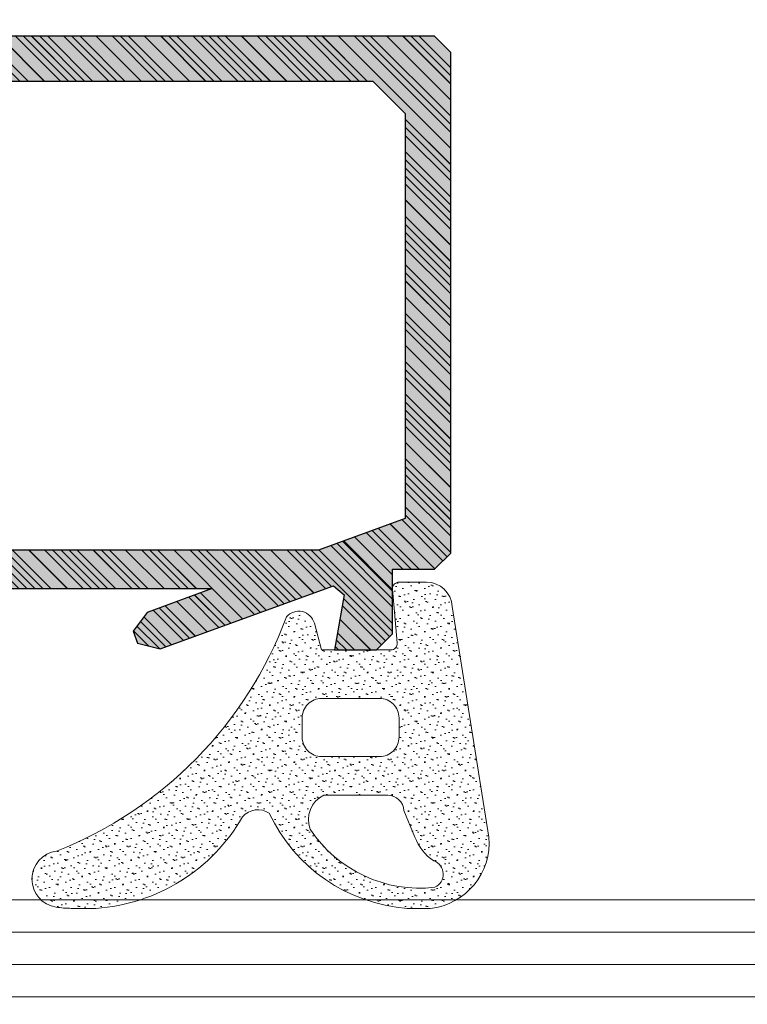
# Model space of a CAD drawing. Header units: inches. Extents: x -96941 to 10978768, y -673 to 1070890.
# Tile 92 of 256: x 57896 to 57919, y 3679 to 3710. Entities that reach past the tile are written whole.
import ezdxf
from ezdxf import colors
from ezdxf.entities.mleader import LeaderData, LeaderLine
from ezdxf.math import Vec2, Vec3

# ---------------------------------------------------------------- set-up
doc = ezdxf.new("R2010")
doc.units = ezdxf.units.IN
doc.linetypes.add('ACAD_ISO02W100', pattern=[15, 12, -3])
for name, color, linetype, lineweight in [('!_A_03_ČIARKOVANÁ', 41, 'ACAD_ISO02W100', 13), ('_MB_kreskowanie_profile_0.09', 7, 'Continuous', 9), ('_MB_kreskowanie_profile_0.09 @ 1', 7, 'Continuous', 9), ('_MB_kreskowanie_profile_0.09 @ 1.5', 7, 'Continuous', 9), ('_MB_kreskowanie_profile_0.09 @ 10', 7, 'Continuous', 9), ('_MB_kreskowanie_profile_0.09 @ 100', 7, 'Continuous', 9), ('_MB_kreskowanie_profile_0.09 @ 2', 7, 'Continuous', 9), ('_MB_kreskowanie_profile_0.09 @ 2.5', 7, 'Continuous', 9), ('_MB_kreskowanie_profile_0.09 @ 20', 7, 'Continuous', 9), ('_MB_kreskowanie_profile_0.09 @ 25', 7, 'Continuous', 9), ('_MB_kreskowanie_profile_0.09 @ 4', 7, 'Continuous', 9), ('_MB_kreskowanie_profile_0.09 @ 5', 7, 'Continuous', 9), ('_MB_kreskowanie_profile_0.09 @ 50', 7, 'Continuous', 9), ('_MB_kreskowanie_profile_0.09 @ 8', 7, 'Continuous', 9), ('_MB_kreskowanie_szklo_0.09', 157, 'Continuous', 9), ('_MB_kreskowanie_uszczelki_0.09', 252, 'Continuous', 9), ('_MB_kreskowanie_uszczelki_0.09 @ 1', 252, 'Continuous', 9), ('_MB_kreskowanie_uszczelki_0.09 @ 1.5', 252, 'Continuous', 9), ('_MB_kreskowanie_uszczelki_0.09 @ 10', 252, 'Continuous', 9), ('_MB_kreskowanie_uszczelki_0.09 @ 100', 252, 'Continuous', 9), ('_MB_kreskowanie_uszczelki_0.09 @ 2', 252, 'Continuous', 9), ('_MB_kreskowanie_uszczelki_0.09 @ 2.5', 252, 'Continuous', 9), ('_MB_kreskowanie_uszczelki_0.09 @ 20', 252, 'Continuous', 9), ('_MB_kreskowanie_uszczelki_0.09 @ 25', 252, 'Continuous', 9), ('_MB_kreskowanie_uszczelki_0.09 @ 4', 252, 'Continuous', 9), ('_MB_kreskowanie_uszczelki_0.09 @ 5', 252, 'Continuous', 9), ('_MB_kreskowanie_uszczelki_0.09 @ 50', 252, 'Continuous', 9), ('_MB_kreskowanie_uszczelki_0.09 @ 8', 252, 'Continuous', 9), ('_MB_profile_0.25', 7, 'Continuous', 25), ('_MB_solid', 7, 'Continuous', 0), ('_MB_szklo_0.15', 142, 'Continuous', 15), ('_MB_uszczelki_0.15', 140, 'Continuous', 15)]:
    doc.layers.add(name, color=color, linetype=linetype, lineweight=lineweight)
doc.layers.add('_MB_pomocnicze_niedrukowane', color=220, linetype='Continuous', lineweight=0, plot=False)
doc.styles.add('_MB_Calibri_Light_2.5', font='calibril.ttf', dxfattribs={"height": 2.5})
pattern_1 = [(315, (0, 0), (0.505139, 0.16838), [0, -0.47625])]
pattern_2 = [(315, (0, 0), (2.5257, 0.8419), [0, -2.38125])]
pattern_3 = [(315, (0, 0), (1.26285, 0.42095), [0, -1.190625])]
pattern_4 = [(315, (0, 0), (5.0514, 1.6838), [0, -4.7625])]
pattern_5 = [(315, (0, 0), (12.6285, 4.2095), [0, -11.9062])]
pattern_6 = [(315, (0, 0), (25.257, 8.42), [0, -23.812])]
pattern_7 = [(315, (0, 0), (1.01028, 0.33676), [0, -0.9525])]
pattern_8 = [(315, (0, 0), (2.02056, 0.67352), [0, -1.905])]
pattern_9 = [(315, (0, 0), (6.3142, 2.1047), [0, -5.9531])]
pattern_10 = [(315, (0, 0), (0.3788546, 0.126285), [0, -0.3571875])]
pattern_11 = [(315, (0, 0), (0.631424, 0.210475), [0, -0.595312])]

# ---------------------------------------------------------------- blocks, each defined once
blk = doc.blocks.new('*U3016')
at = {"layer": '_MB_kreskowanie_uszczelki_0.09 @ 1'}
h = blk.add_hatch(dxfattribs=at)
h.set_pattern_fill('DOTS', color=256, scale=0.15, angle=315, style=0)
h.paths.add_polyline_path([(3.648, 1.351, 0.395486), (2.85, 2.1), (2, 2.1, 0.440011), (1.801, 1.883), (1.946, 0.217, -0.440011), (1.747, 0), (-0.4, 0), (-0.622, 0.829, 0.603504), (-1.485, 1.025, -0.212642), (-8.609, -6.226, 0.868673), (-8.622, -7.963, 0.028616), (-8.151, -8), (-7.387, -8, 0.250807), (-2.846, -5.163, -0.380275), (-2.018, -5.055, 0.271533), (2.257, -8), (2.969, -8, 0.407657), (4.786, -5.792)])
h.paths.add_polyline_path([(1.4, -3.3), (-0.4, -3.3, -0.414214), (-1, -2.7), (-1, -2.1, -0.414214), (-0.4, -1.5), (1.4, -1.5, -0.414214), (2, -2.1), (2, -2.7, -0.414214)], flags=16)
h.paths.add_polyline_path([(2.152, -4.968), (2.49, -5.791, 0.161261), (3.076, -6.525, -0.66952), (3.109, -7.347, -0.282507), (-0.75, -5.551, -0.391889), (-0.329, -4.5), (1.653, -4.5, -0.395486)], flags=16)
at = {"layer": '_MB_kreskowanie_uszczelki_0.09 @ 1.5'}
h = blk.add_hatch(dxfattribs=at)
h.set_pattern_fill('DOTS', color=256, scale=0.15, angle=315, style=0)
h.set_pattern_definition(pattern_10)
h.paths.add_polyline_path([(3.648, 1.351, 0.395486), (2.85, 2.1), (2, 2.1, 0.440011), (1.801, 1.883), (1.946, 0.217, -0.440011), (1.747, 0), (-0.4, 0), (-0.622, 0.829, 0.603504), (-1.485, 1.025, -0.212642), (-8.609, -6.226, 0.868673), (-8.622, -7.963, 0.028616), (-8.151, -8), (-7.387, -8, 0.250807), (-2.846, -5.163, -0.380275), (-2.018, -5.055, 0.271533), (2.257, -8), (2.969, -8, 0.407657), (4.786, -5.792)])
h.paths.add_polyline_path([(1.4, -3.3), (-0.4, -3.3, -0.414214), (-1, -2.7), (-1, -2.1, -0.414214), (-0.4, -1.5), (1.4, -1.5, -0.414214), (2, -2.1), (2, -2.7, -0.414214)], flags=16)
h.paths.add_polyline_path([(2.152, -4.968), (2.49, -5.791, 0.161261), (3.076, -6.525, -0.66952), (3.109, -7.347, -0.282507), (-0.75, -5.551, -0.391889), (-0.329, -4.5), (1.653, -4.5, -0.395486)], flags=16)
at = {"layer": '_MB_kreskowanie_uszczelki_0.09 @ 10'}
h = blk.add_hatch(dxfattribs=at)
h.set_pattern_fill('DOTS', color=256, scale=0.15, angle=315, style=0)
h.set_pattern_definition(pattern_2)
h.paths.add_polyline_path([(3.648, 1.351, 0.395486), (2.85, 2.1), (2, 2.1, 0.440011), (1.801, 1.883), (1.946, 0.217, -0.440011), (1.747, 0), (-0.4, 0), (-0.622, 0.829, 0.603504), (-1.485, 1.025, -0.212642), (-8.609, -6.226, 0.868673), (-8.622, -7.963, 0.028616), (-8.151, -8), (-7.387, -8, 0.250807), (-2.846, -5.163, -0.380275), (-2.018, -5.055, 0.271533), (2.257, -8), (2.969, -8, 0.407657), (4.786, -5.792)])
h.paths.add_polyline_path([(1.4, -3.3), (-0.4, -3.3, -0.414214), (-1, -2.7), (-1, -2.1, -0.414214), (-0.4, -1.5), (1.4, -1.5, -0.414214), (2, -2.1), (2, -2.7, -0.414214)], flags=16)
h.paths.add_polyline_path([(2.152, -4.968), (2.49, -5.791, 0.161261), (3.076, -6.525, -0.66952), (3.109, -7.347, -0.282507), (-0.75, -5.551, -0.391889), (-0.329, -4.5), (1.653, -4.5, -0.395486)], flags=16)
at = {"layer": '_MB_kreskowanie_uszczelki_0.09 @ 100'}
h = blk.add_hatch(dxfattribs=at)
h.set_pattern_fill('DOTS', color=256, scale=0.15, angle=315, style=0)
h.set_pattern_definition(pattern_6)
h.paths.add_polyline_path([(3.648, 1.351, 0.395486), (2.85, 2.1), (2, 2.1, 0.440011), (1.801, 1.883), (1.946, 0.217, -0.440011), (1.747, 0), (-0.4, 0), (-0.622, 0.829, 0.603504), (-1.485, 1.025, -0.212642), (-8.609, -6.226, 0.868673), (-8.622, -7.963, 0.028616), (-8.151, -8), (-7.387, -8, 0.250807), (-2.846, -5.163, -0.380275), (-2.018, -5.055, 0.271533), (2.257, -8), (2.969, -8, 0.407657), (4.786, -5.792)])
h.paths.add_polyline_path([(1.4, -3.3), (-0.4, -3.3, -0.414214), (-1, -2.7), (-1, -2.1, -0.414214), (-0.4, -1.5), (1.4, -1.5, -0.414214), (2, -2.1), (2, -2.7, -0.414214)], flags=16)
h.paths.add_polyline_path([(2.152, -4.968), (2.49, -5.791, 0.161261), (3.076, -6.525, -0.66952), (3.109, -7.347, -0.282507), (-0.75, -5.551, -0.391889), (-0.329, -4.5), (1.653, -4.5, -0.395486)], flags=16)
at = {"layer": '_MB_kreskowanie_uszczelki_0.09 @ 2'}
h = blk.add_hatch(dxfattribs=at)
h.set_pattern_fill('DOTS', color=256, scale=0.15, angle=315, style=0)
h.set_pattern_definition(pattern_1)
h.paths.add_polyline_path([(3.648, 1.351, 0.395486), (2.85, 2.1), (2, 2.1, 0.440011), (1.801, 1.883), (1.946, 0.217, -0.440011), (1.747, 0), (-0.4, 0), (-0.622, 0.829, 0.603504), (-1.485, 1.025, -0.212642), (-8.609, -6.226, 0.868673), (-8.622, -7.963, 0.028616), (-8.151, -8), (-7.387, -8, 0.250807), (-2.846, -5.163, -0.380275), (-2.018, -5.055, 0.271533), (2.257, -8), (2.969, -8, 0.407657), (4.786, -5.792)])
h.paths.add_polyline_path([(1.4, -3.3), (-0.4, -3.3, -0.414214), (-1, -2.7), (-1, -2.1, -0.414214), (-0.4, -1.5), (1.4, -1.5, -0.414214), (2, -2.1), (2, -2.7, -0.414214)], flags=16)
h.paths.add_polyline_path([(2.152, -4.968), (2.49, -5.791, 0.161261), (3.076, -6.525, -0.66952), (3.109, -7.347, -0.282507), (-0.75, -5.551, -0.391889), (-0.329, -4.5), (1.653, -4.5, -0.395486)], flags=16)
at = {"layer": '_MB_kreskowanie_uszczelki_0.09 @ 2.5'}
h = blk.add_hatch(dxfattribs=at)
h.set_pattern_fill('DOTS', color=256, scale=0.15, angle=315, style=0)
h.set_pattern_definition(pattern_11)
h.paths.add_polyline_path([(3.648, 1.351, 0.395486), (2.85, 2.1), (2, 2.1, 0.440011), (1.801, 1.883), (1.946, 0.217, -0.440011), (1.747, 0), (-0.4, 0), (-0.622, 0.829, 0.603504), (-1.485, 1.025, -0.212642), (-8.609, -6.226, 0.868673), (-8.622, -7.963, 0.028616), (-8.151, -8), (-7.387, -8, 0.250807), (-2.846, -5.163, -0.380275), (-2.018, -5.055, 0.271533), (2.257, -8), (2.969, -8, 0.407657), (4.786, -5.792)])
h.paths.add_polyline_path([(1.4, -3.3), (-0.4, -3.3, -0.414214), (-1, -2.7), (-1, -2.1, -0.414214), (-0.4, -1.5), (1.4, -1.5, -0.414214), (2, -2.1), (2, -2.7, -0.414214)], flags=16)
h.paths.add_polyline_path([(2.152, -4.968), (2.49, -5.791, 0.161261), (3.076, -6.525, -0.66952), (3.109, -7.347, -0.282507), (-0.75, -5.551, -0.391889), (-0.329, -4.5), (1.653, -4.5, -0.395486)], flags=16)
at = {"layer": '_MB_kreskowanie_uszczelki_0.09 @ 20'}
h = blk.add_hatch(dxfattribs=at)
h.set_pattern_fill('DOTS', color=256, scale=0.15, angle=315, style=0)
h.set_pattern_definition(pattern_4)
h.paths.add_polyline_path([(3.648, 1.351, 0.395486), (2.85, 2.1), (2, 2.1, 0.440011), (1.801, 1.883), (1.946, 0.217, -0.440011), (1.747, 0), (-0.4, 0), (-0.622, 0.829, 0.603504), (-1.485, 1.025, -0.212642), (-8.609, -6.226, 0.868673), (-8.622, -7.963, 0.028616), (-8.151, -8), (-7.387, -8, 0.250807), (-2.846, -5.163, -0.380275), (-2.018, -5.055, 0.271533), (2.257, -8), (2.969, -8, 0.407657), (4.786, -5.792)])
h.paths.add_polyline_path([(1.4, -3.3), (-0.4, -3.3, -0.414214), (-1, -2.7), (-1, -2.1, -0.414214), (-0.4, -1.5), (1.4, -1.5, -0.414214), (2, -2.1), (2, -2.7, -0.414214)], flags=16)
h.paths.add_polyline_path([(2.152, -4.968), (2.49, -5.791, 0.161261), (3.076, -6.525, -0.66952), (3.109, -7.347, -0.282507), (-0.75, -5.551, -0.391889), (-0.329, -4.5), (1.653, -4.5, -0.395486)], flags=16)
at = {"layer": '_MB_kreskowanie_uszczelki_0.09 @ 25'}
h = blk.add_hatch(dxfattribs=at)
h.set_pattern_fill('DOTS', color=256, scale=0.15, angle=315, style=0)
h.set_pattern_definition(pattern_9)
h.paths.add_polyline_path([(3.648, 1.351, 0.395486), (2.85, 2.1), (2, 2.1, 0.440011), (1.801, 1.883), (1.946, 0.217, -0.440011), (1.747, 0), (-0.4, 0), (-0.622, 0.829, 0.603504), (-1.485, 1.025, -0.212642), (-8.609, -6.226, 0.868673), (-8.622, -7.963, 0.028616), (-8.151, -8), (-7.387, -8, 0.250807), (-2.846, -5.163, -0.380275), (-2.018, -5.055, 0.271533), (2.257, -8), (2.969, -8, 0.407657), (4.786, -5.792)])
h.paths.add_polyline_path([(1.4, -3.3), (-0.4, -3.3, -0.414214), (-1, -2.7), (-1, -2.1, -0.414214), (-0.4, -1.5), (1.4, -1.5, -0.414214), (2, -2.1), (2, -2.7, -0.414214)], flags=16)
h.paths.add_polyline_path([(2.152, -4.968), (2.49, -5.791, 0.161261), (3.076, -6.525, -0.66952), (3.109, -7.347, -0.282507), (-0.75, -5.551, -0.391889), (-0.329, -4.5), (1.653, -4.5, -0.395486)], flags=16)
at = {"layer": '_MB_kreskowanie_uszczelki_0.09 @ 4'}
h = blk.add_hatch(dxfattribs=at)
h.set_pattern_fill('DOTS', color=256, scale=0.15, angle=315, style=0)
h.set_pattern_definition(pattern_7)
h.paths.add_polyline_path([(3.648, 1.351, 0.395486), (2.85, 2.1), (2, 2.1, 0.440011), (1.801, 1.883), (1.946, 0.217, -0.440011), (1.747, 0), (-0.4, 0), (-0.622, 0.829, 0.603504), (-1.485, 1.025, -0.212642), (-8.609, -6.226, 0.868673), (-8.622, -7.963, 0.028616), (-8.151, -8), (-7.387, -8, 0.250807), (-2.846, -5.163, -0.380275), (-2.018, -5.055, 0.271533), (2.257, -8), (2.969, -8, 0.407657), (4.786, -5.792)])
h.paths.add_polyline_path([(1.4, -3.3), (-0.4, -3.3, -0.414214), (-1, -2.7), (-1, -2.1, -0.414214), (-0.4, -1.5), (1.4, -1.5, -0.414214), (2, -2.1), (2, -2.7, -0.414214)], flags=16)
h.paths.add_polyline_path([(2.152, -4.968), (2.49, -5.791, 0.161261), (3.076, -6.525, -0.66952), (3.109, -7.347, -0.282507), (-0.75, -5.551, -0.391889), (-0.329, -4.5), (1.653, -4.5, -0.395486)], flags=16)
at = {"layer": '_MB_kreskowanie_uszczelki_0.09 @ 5'}
h = blk.add_hatch(dxfattribs=at)
h.set_pattern_fill('DOTS', color=256, scale=0.15, angle=315, style=0)
h.set_pattern_definition(pattern_3)
h.paths.add_polyline_path([(3.648, 1.351, 0.395486), (2.85, 2.1), (2, 2.1, 0.440011), (1.801, 1.883), (1.946, 0.217, -0.440011), (1.747, 0), (-0.4, 0), (-0.622, 0.829, 0.603504), (-1.485, 1.025, -0.212642), (-8.609, -6.226, 0.868673), (-8.622, -7.963, 0.028616), (-8.151, -8), (-7.387, -8, 0.250807), (-2.846, -5.163, -0.380275), (-2.018, -5.055, 0.271533), (2.257, -8), (2.969, -8, 0.407657), (4.786, -5.792)])
h.paths.add_polyline_path([(1.4, -3.3), (-0.4, -3.3, -0.414214), (-1, -2.7), (-1, -2.1, -0.414214), (-0.4, -1.5), (1.4, -1.5, -0.414214), (2, -2.1), (2, -2.7, -0.414214)], flags=16)
h.paths.add_polyline_path([(2.152, -4.968), (2.49, -5.791, 0.161261), (3.076, -6.525, -0.66952), (3.109, -7.347, -0.282507), (-0.75, -5.551, -0.391889), (-0.329, -4.5), (1.653, -4.5, -0.395486)], flags=16)
at = {"layer": '_MB_kreskowanie_uszczelki_0.09 @ 50'}
h = blk.add_hatch(dxfattribs=at)
h.set_pattern_fill('DOTS', color=256, scale=0.15, angle=315, style=0)
h.set_pattern_definition(pattern_5)
h.paths.add_polyline_path([(3.648, 1.351, 0.395486), (2.85, 2.1), (2, 2.1, 0.440011), (1.801, 1.883), (1.946, 0.217, -0.440011), (1.747, 0), (-0.4, 0), (-0.622, 0.829, 0.603504), (-1.485, 1.025, -0.212642), (-8.609, -6.226, 0.868673), (-8.622, -7.963, 0.028616), (-8.151, -8), (-7.387, -8, 0.250807), (-2.846, -5.163, -0.380275), (-2.018, -5.055, 0.271533), (2.257, -8), (2.969, -8, 0.407657), (4.786, -5.792)])
h.paths.add_polyline_path([(1.4, -3.3), (-0.4, -3.3, -0.414214), (-1, -2.7), (-1, -2.1, -0.414214), (-0.4, -1.5), (1.4, -1.5, -0.414214), (2, -2.1), (2, -2.7, -0.414214)], flags=16)
h.paths.add_polyline_path([(2.152, -4.968), (2.49, -5.791, 0.161261), (3.076, -6.525, -0.66952), (3.109, -7.347, -0.282507), (-0.75, -5.551, -0.391889), (-0.329, -4.5), (1.653, -4.5, -0.395486)], flags=16)
at = {"layer": '_MB_kreskowanie_uszczelki_0.09 @ 8'}
h = blk.add_hatch(dxfattribs=at)
h.set_pattern_fill('DOTS', color=256, scale=0.15, angle=315, style=0)
h.set_pattern_definition(pattern_8)
h.paths.add_polyline_path([(3.648, 1.351, 0.395486), (2.85, 2.1), (2, 2.1, 0.440011), (1.801, 1.883), (1.946, 0.217, -0.440011), (1.747, 0), (-0.4, 0), (-0.622, 0.829, 0.603504), (-1.485, 1.025, -0.212642), (-8.609, -6.226, 0.868673), (-8.622, -7.963, 0.028616), (-8.151, -8), (-7.387, -8, 0.250807), (-2.846, -5.163, -0.380275), (-2.018, -5.055, 0.271533), (2.257, -8), (2.969, -8, 0.407657), (4.786, -5.792)])
h.paths.add_polyline_path([(1.4, -3.3), (-0.4, -3.3, -0.414214), (-1, -2.7), (-1, -2.1, -0.414214), (-0.4, -1.5), (1.4, -1.5, -0.414214), (2, -2.1), (2, -2.7, -0.414214)], flags=16)
h.paths.add_polyline_path([(2.152, -4.968), (2.49, -5.791, 0.161261), (3.076, -6.525, -0.66952), (3.109, -7.347, -0.282507), (-0.75, -5.551, -0.391889), (-0.329, -4.5), (1.653, -4.5, -0.395486)], flags=16)
blk = doc.blocks.new('-120542_8mm')
at = {"layer": '_MB_uszczelki_0.15'}
blk.add_lwpolyline([(1.747, 0), (-0.4, 0), (-0.622, 0.829, 0.603504), (-1.485, 1.025, -0.212642), (-8.609, -6.226, 0.868673), (-8.622, -7.963, 0.028616), (-8.151, -8), (-7.387, -8, 0.250807), (-2.846, -5.163), (-2.846, -5.163), (-2.846, -5.163, -0.380275), (-2.018, -5.055, 0.271533), (2.257, -8), (2.969, -8, 0.407657), (4.786, -5.792), (3.648, 1.351, 0.395486), (2.85, 2.1), (2, 2.1, 0.440011), (1.801, 1.883), (1.946, 0.217, -0.440011), (1.747, 0)], format="xyb", dxfattribs=at)
for points in [[(-1, -2.1, -0.414214), (-0.4, -1.5), (1.4, -1.5, -0.414214), (2, -2.1), (2, -2.7, -0.414214), (1.4, -3.3), (-0.4, -3.3, -0.414214), (-1, -2.7)], [(-0.75, -5.551, -0.391889), (-0.329, -4.5), (1.653, -4.5, -0.395486), (2.152, -4.968), (2.49, -5.791, 0.161261), (3.076, -6.525, -0.66952), (3.109, -7.347, -0.282507)]]:
    blk.add_lwpolyline(points, format="xyb", close=True, dxfattribs=at)
at = {"layer": '_MB_kreskowanie_uszczelki_0.09', "lineweight": 30}
blk.add_blockref('*U3016', (0, 0), dxfattribs=at)
blk = doc.blocks.new('*U576')
blk.add_blockref('-120542_8mm', (0, 0))
blk = doc.blocks.new('_None')
blk = doc.blocks.new('*U3096')
at = {"layer": '_MB_kreskowanie_profile_0.09 @ 1'}
h = blk.add_hatch(dxfattribs=at)
h.set_pattern_fill('JIS_WOOD', color=256, scale=0.5)
h.paths.add_polyline_path([(17.1, 14.617), (17.836, 12.595), (18.417, 12.168), (18.793, 12.305), (18.964, 13.005), (17.011, 18.37), (17.29, 18.702), (19, 18.4), (19, 19.7), (18.5, 20.2), (16.5, 20.2), (16.5, 21.5), (16, 22), (0.5, 22), (0, 21.5), (0, 0), (1.2, 0), (1.2, 0.3), (1.4, 0.5), (3.9, 0.5), (4.1, 0.3), (4.1, -2.2), (3.85, -2.2), (3.85, -2.44), (4, -3), (5, -3), (5.3, -2.7), (5.3, -1.5), (5.8, -1), (13.815, -1), (14.313, -1.45, 0.251381), (15.633, -3.411), (15.9, -3.853), (15.9, -4), (16.4, -4.5), (16.6, -4.5), (17.098, -4.046), (17.463, -3.61), (17.89, -3.45), (18.108, -3.4), (18.6, -3.4), (19.1, -2.9), (19.1, -2.4), (18.9, -2.2), (17.683, -2.2), (17.592, -2.231, -1.47507), (16.934, 0.093), (17.1, 0.242)])
h.paths.add_polyline_path([(15.633, 1.011, 0.121296), (14.74, 0.217), (14.328, 0), (5.8, 0), (5.3, 0.5), (5.3, 0.797), (4.397, 1.7), (1.9, 1.7), (1.4, 2.2), (1.4, 19.6), (2.4, 20.6), (14.923, 20.6), (15.9, 17.914), (15.9, 1.453)], flags=16)
at = {"layer": '_MB_kreskowanie_profile_0.09 @ 1.5'}
h = blk.add_hatch(dxfattribs=at)
h.set_pattern_fill('JIS_WOOD', color=256, scale=0.5)
h.set_pattern_definition([(45, (0, 0), (-0.375, 0.375), [])])
h.paths.add_polyline_path([(17.1, 14.617), (17.836, 12.595), (18.417, 12.168), (18.793, 12.305), (18.964, 13.005), (17.011, 18.37), (17.29, 18.702), (19, 18.4), (19, 19.7), (18.5, 20.2), (16.5, 20.2), (16.5, 21.5), (16, 22), (0.5, 22), (0, 21.5), (0, 0), (1.2, 0), (1.2, 0.3), (1.4, 0.5), (3.9, 0.5), (4.1, 0.3), (4.1, -2.2), (3.85, -2.2), (3.85, -2.44), (4, -3), (5, -3), (5.3, -2.7), (5.3, -1.5), (5.8, -1), (13.815, -1), (14.313, -1.45, 0.251381), (15.633, -3.411), (15.9, -3.853), (15.9, -4), (16.4, -4.5), (16.6, -4.5), (17.098, -4.046), (17.463, -3.61), (17.89, -3.45), (18.108, -3.4), (18.6, -3.4), (19.1, -2.9), (19.1, -2.4), (18.9, -2.2), (17.683, -2.2), (17.592, -2.231, -1.47507), (16.934, 0.093), (17.1, 0.242)])
h.paths.add_polyline_path([(15.633, 1.011, 0.121296), (14.74, 0.217), (14.328, 0), (5.8, 0), (5.3, 0.5), (5.3, 0.797), (4.397, 1.7), (1.9, 1.7), (1.4, 2.2), (1.4, 19.6), (2.4, 20.6), (14.923, 20.6), (15.9, 17.914), (15.9, 1.453)], flags=16)
at = {"layer": '_MB_kreskowanie_profile_0.09 @ 10'}
h = blk.add_hatch(dxfattribs=at)
h.set_pattern_fill('JIS_WOOD', color=256, scale=0.5)
h.set_pattern_definition([(45, (0, 0), (-2.5, 2.5), [])])
h.paths.add_polyline_path([(17.1, 14.617), (17.836, 12.595), (18.417, 12.168), (18.793, 12.305), (18.964, 13.005), (17.011, 18.37), (17.29, 18.702), (19, 18.4), (19, 19.7), (18.5, 20.2), (16.5, 20.2), (16.5, 21.5), (16, 22), (0.5, 22), (0, 21.5), (0, 0), (1.2, 0), (1.2, 0.3), (1.4, 0.5), (3.9, 0.5), (4.1, 0.3), (4.1, -2.2), (3.85, -2.2), (3.85, -2.44), (4, -3), (5, -3), (5.3, -2.7), (5.3, -1.5), (5.8, -1), (13.815, -1), (14.313, -1.45, 0.251381), (15.633, -3.411), (15.9, -3.853), (15.9, -4), (16.4, -4.5), (16.6, -4.5), (17.098, -4.046), (17.463, -3.61), (17.89, -3.45), (18.108, -3.4), (18.6, -3.4), (19.1, -2.9), (19.1, -2.4), (18.9, -2.2), (17.683, -2.2), (17.592, -2.231, -1.47507), (16.934, 0.093), (17.1, 0.242)])
h.paths.add_polyline_path([(15.633, 1.011, 0.121296), (14.74, 0.217), (14.328, 0), (5.8, 0), (5.3, 0.5), (5.3, 0.797), (4.397, 1.7), (1.9, 1.7), (1.4, 2.2), (1.4, 19.6), (2.4, 20.6), (14.923, 20.6), (15.9, 17.914), (15.9, 1.453)], flags=16)
at = {"layer": '_MB_kreskowanie_profile_0.09 @ 100'}
h = blk.add_hatch(dxfattribs=at)
h.set_pattern_fill('JIS_WOOD', color=256, scale=0.5)
h.set_pattern_definition([(45, (0, 0), (-25, 25), [])])
h.paths.add_polyline_path([(17.1, 14.617), (17.836, 12.595), (18.417, 12.168), (18.793, 12.305), (18.964, 13.005), (17.011, 18.37), (17.29, 18.702), (19, 18.4), (19, 19.7), (18.5, 20.2), (16.5, 20.2), (16.5, 21.5), (16, 22), (0.5, 22), (0, 21.5), (0, 0), (1.2, 0), (1.2, 0.3), (1.4, 0.5), (3.9, 0.5), (4.1, 0.3), (4.1, -2.2), (3.85, -2.2), (3.85, -2.44), (4, -3), (5, -3), (5.3, -2.7), (5.3, -1.5), (5.8, -1), (13.815, -1), (14.313, -1.45, 0.251381), (15.633, -3.411), (15.9, -3.853), (15.9, -4), (16.4, -4.5), (16.6, -4.5), (17.098, -4.046), (17.463, -3.61), (17.89, -3.45), (18.108, -3.4), (18.6, -3.4), (19.1, -2.9), (19.1, -2.4), (18.9, -2.2), (17.683, -2.2), (17.592, -2.231, -1.47507), (16.934, 0.093), (17.1, 0.242)])
h.paths.add_polyline_path([(15.633, 1.011, 0.121296), (14.74, 0.217), (14.328, 0), (5.8, 0), (5.3, 0.5), (5.3, 0.797), (4.397, 1.7), (1.9, 1.7), (1.4, 2.2), (1.4, 19.6), (2.4, 20.6), (14.923, 20.6), (15.9, 17.914), (15.9, 1.453)], flags=16)
at = {"layer": '_MB_kreskowanie_profile_0.09 @ 2'}
h = blk.add_hatch(dxfattribs=at)
h.set_pattern_fill('JIS_WOOD', color=256, scale=0.5)
h.set_pattern_definition([(45, (0, 0), (-0.5, 0.5), [])])
h.paths.add_polyline_path([(17.1, 14.617), (17.836, 12.595), (18.417, 12.168), (18.793, 12.305), (18.964, 13.005), (17.011, 18.37), (17.29, 18.702), (19, 18.4), (19, 19.7), (18.5, 20.2), (16.5, 20.2), (16.5, 21.5), (16, 22), (0.5, 22), (0, 21.5), (0, 0), (1.2, 0), (1.2, 0.3), (1.4, 0.5), (3.9, 0.5), (4.1, 0.3), (4.1, -2.2), (3.85, -2.2), (3.85, -2.44), (4, -3), (5, -3), (5.3, -2.7), (5.3, -1.5), (5.8, -1), (13.815, -1), (14.313, -1.45, 0.251381), (15.633, -3.411), (15.9, -3.853), (15.9, -4), (16.4, -4.5), (16.6, -4.5), (17.098, -4.046), (17.463, -3.61), (17.89, -3.45), (18.108, -3.4), (18.6, -3.4), (19.1, -2.9), (19.1, -2.4), (18.9, -2.2), (17.683, -2.2), (17.592, -2.231, -1.47507), (16.934, 0.093), (17.1, 0.242)])
h.paths.add_polyline_path([(15.633, 1.011, 0.121296), (14.74, 0.217), (14.328, 0), (5.8, 0), (5.3, 0.5), (5.3, 0.797), (4.397, 1.7), (1.9, 1.7), (1.4, 2.2), (1.4, 19.6), (2.4, 20.6), (14.923, 20.6), (15.9, 17.914), (15.9, 1.453)], flags=16)
at = {"layer": '_MB_kreskowanie_profile_0.09 @ 2.5'}
h = blk.add_hatch(dxfattribs=at)
h.set_pattern_fill('JIS_WOOD', color=256, scale=0.5)
h.set_pattern_definition([(45, (0, 0), (-0.625, 0.625), [])])
h.paths.add_polyline_path([(17.1, 14.617), (17.836, 12.595), (18.417, 12.168), (18.793, 12.305), (18.964, 13.005), (17.011, 18.37), (17.29, 18.702), (19, 18.4), (19, 19.7), (18.5, 20.2), (16.5, 20.2), (16.5, 21.5), (16, 22), (0.5, 22), (0, 21.5), (0, 0), (1.2, 0), (1.2, 0.3), (1.4, 0.5), (3.9, 0.5), (4.1, 0.3), (4.1, -2.2), (3.85, -2.2), (3.85, -2.44), (4, -3), (5, -3), (5.3, -2.7), (5.3, -1.5), (5.8, -1), (13.815, -1), (14.313, -1.45, 0.251381), (15.633, -3.411), (15.9, -3.853), (15.9, -4), (16.4, -4.5), (16.6, -4.5), (17.098, -4.046), (17.463, -3.61), (17.89, -3.45), (18.108, -3.4), (18.6, -3.4), (19.1, -2.9), (19.1, -2.4), (18.9, -2.2), (17.683, -2.2), (17.592, -2.231, -1.47507), (16.934, 0.093), (17.1, 0.242)])
h.paths.add_polyline_path([(15.633, 1.011, 0.121296), (14.74, 0.217), (14.328, 0), (5.8, 0), (5.3, 0.5), (5.3, 0.797), (4.397, 1.7), (1.9, 1.7), (1.4, 2.2), (1.4, 19.6), (2.4, 20.6), (14.923, 20.6), (15.9, 17.914), (15.9, 1.453)], flags=16)
at = {"layer": '_MB_kreskowanie_profile_0.09 @ 20'}
h = blk.add_hatch(dxfattribs=at)
h.set_pattern_fill('JIS_WOOD', color=256, scale=0.5)
h.set_pattern_definition([(45, (0, 0), (-5, 5), [])])
h.paths.add_polyline_path([(17.1, 14.617), (17.836, 12.595), (18.417, 12.168), (18.793, 12.305), (18.964, 13.005), (17.011, 18.37), (17.29, 18.702), (19, 18.4), (19, 19.7), (18.5, 20.2), (16.5, 20.2), (16.5, 21.5), (16, 22), (0.5, 22), (0, 21.5), (0, 0), (1.2, 0), (1.2, 0.3), (1.4, 0.5), (3.9, 0.5), (4.1, 0.3), (4.1, -2.2), (3.85, -2.2), (3.85, -2.44), (4, -3), (5, -3), (5.3, -2.7), (5.3, -1.5), (5.8, -1), (13.815, -1), (14.313, -1.45, 0.251381), (15.633, -3.411), (15.9, -3.853), (15.9, -4), (16.4, -4.5), (16.6, -4.5), (17.098, -4.046), (17.463, -3.61), (17.89, -3.45), (18.108, -3.4), (18.6, -3.4), (19.1, -2.9), (19.1, -2.4), (18.9, -2.2), (17.683, -2.2), (17.592, -2.231, -1.47507), (16.934, 0.093), (17.1, 0.242)])
h.paths.add_polyline_path([(15.633, 1.011, 0.121296), (14.74, 0.217), (14.328, 0), (5.8, 0), (5.3, 0.5), (5.3, 0.797), (4.397, 1.7), (1.9, 1.7), (1.4, 2.2), (1.4, 19.6), (2.4, 20.6), (14.923, 20.6), (15.9, 17.914), (15.9, 1.453)], flags=16)
at = {"layer": '_MB_kreskowanie_profile_0.09 @ 25'}
h = blk.add_hatch(dxfattribs=at)
h.set_pattern_fill('JIS_WOOD', color=256, scale=0.5)
h.set_pattern_definition([(45, (0, 0), (-6.25, 6.25), [])])
h.paths.add_polyline_path([(17.1, 14.617), (17.836, 12.595), (18.417, 12.168), (18.793, 12.305), (18.964, 13.005), (17.011, 18.37), (17.29, 18.702), (19, 18.4), (19, 19.7), (18.5, 20.2), (16.5, 20.2), (16.5, 21.5), (16, 22), (0.5, 22), (0, 21.5), (0, 0), (1.2, 0), (1.2, 0.3), (1.4, 0.5), (3.9, 0.5), (4.1, 0.3), (4.1, -2.2), (3.85, -2.2), (3.85, -2.44), (4, -3), (5, -3), (5.3, -2.7), (5.3, -1.5), (5.8, -1), (13.815, -1), (14.313, -1.45, 0.251381), (15.633, -3.411), (15.9, -3.853), (15.9, -4), (16.4, -4.5), (16.6, -4.5), (17.098, -4.046), (17.463, -3.61), (17.89, -3.45), (18.108, -3.4), (18.6, -3.4), (19.1, -2.9), (19.1, -2.4), (18.9, -2.2), (17.683, -2.2), (17.592, -2.231, -1.47507), (16.934, 0.093), (17.1, 0.242)])
h.paths.add_polyline_path([(15.633, 1.011, 0.121296), (14.74, 0.217), (14.328, 0), (5.8, 0), (5.3, 0.5), (5.3, 0.797), (4.397, 1.7), (1.9, 1.7), (1.4, 2.2), (1.4, 19.6), (2.4, 20.6), (14.923, 20.6), (15.9, 17.914), (15.9, 1.453)], flags=16)
at = {"layer": '_MB_kreskowanie_profile_0.09 @ 4'}
h = blk.add_hatch(dxfattribs=at)
h.set_pattern_fill('JIS_WOOD', color=256, scale=0.5)
h.set_pattern_definition([(45, (0, 0), (-1, 1), [])])
h.paths.add_polyline_path([(17.1, 14.617), (17.836, 12.595), (18.417, 12.168), (18.793, 12.305), (18.964, 13.005), (17.011, 18.37), (17.29, 18.702), (19, 18.4), (19, 19.7), (18.5, 20.2), (16.5, 20.2), (16.5, 21.5), (16, 22), (0.5, 22), (0, 21.5), (0, 0), (1.2, 0), (1.2, 0.3), (1.4, 0.5), (3.9, 0.5), (4.1, 0.3), (4.1, -2.2), (3.85, -2.2), (3.85, -2.44), (4, -3), (5, -3), (5.3, -2.7), (5.3, -1.5), (5.8, -1), (13.815, -1), (14.313, -1.45, 0.251381), (15.633, -3.411), (15.9, -3.853), (15.9, -4), (16.4, -4.5), (16.6, -4.5), (17.098, -4.046), (17.463, -3.61), (17.89, -3.45), (18.108, -3.4), (18.6, -3.4), (19.1, -2.9), (19.1, -2.4), (18.9, -2.2), (17.683, -2.2), (17.592, -2.231, -1.47507), (16.934, 0.093), (17.1, 0.242)])
h.paths.add_polyline_path([(15.633, 1.011, 0.121296), (14.74, 0.217), (14.328, 0), (5.8, 0), (5.3, 0.5), (5.3, 0.797), (4.397, 1.7), (1.9, 1.7), (1.4, 2.2), (1.4, 19.6), (2.4, 20.6), (14.923, 20.6), (15.9, 17.914), (15.9, 1.453)], flags=16)
at = {"layer": '_MB_kreskowanie_profile_0.09 @ 5'}
h = blk.add_hatch(dxfattribs=at)
h.set_pattern_fill('JIS_WOOD', color=256, scale=0.5)
h.set_pattern_definition([(45, (0, 0), (-1.25, 1.25), [])])
h.paths.add_polyline_path([(17.1, 14.617), (17.836, 12.595), (18.417, 12.168), (18.793, 12.305), (18.964, 13.005), (17.011, 18.37), (17.29, 18.702), (19, 18.4), (19, 19.7), (18.5, 20.2), (16.5, 20.2), (16.5, 21.5), (16, 22), (0.5, 22), (0, 21.5), (0, 0), (1.2, 0), (1.2, 0.3), (1.4, 0.5), (3.9, 0.5), (4.1, 0.3), (4.1, -2.2), (3.85, -2.2), (3.85, -2.44), (4, -3), (5, -3), (5.3, -2.7), (5.3, -1.5), (5.8, -1), (13.815, -1), (14.313, -1.45, 0.251381), (15.633, -3.411), (15.9, -3.853), (15.9, -4), (16.4, -4.5), (16.6, -4.5), (17.098, -4.046), (17.463, -3.61), (17.89, -3.45), (18.108, -3.4), (18.6, -3.4), (19.1, -2.9), (19.1, -2.4), (18.9, -2.2), (17.683, -2.2), (17.592, -2.231, -1.47507), (16.934, 0.093), (17.1, 0.242)])
h.paths.add_polyline_path([(15.633, 1.011, 0.121296), (14.74, 0.217), (14.328, 0), (5.8, 0), (5.3, 0.5), (5.3, 0.797), (4.397, 1.7), (1.9, 1.7), (1.4, 2.2), (1.4, 19.6), (2.4, 20.6), (14.923, 20.6), (15.9, 17.914), (15.9, 1.453)], flags=16)
at = {"layer": '_MB_kreskowanie_profile_0.09 @ 50'}
h = blk.add_hatch(dxfattribs=at)
h.set_pattern_fill('JIS_WOOD', color=256, scale=0.5)
h.set_pattern_definition([(45, (0, 0), (-12.5, 12.5), [])])
h.paths.add_polyline_path([(17.1, 14.617), (17.836, 12.595), (18.417, 12.168), (18.793, 12.305), (18.964, 13.005), (17.011, 18.37), (17.29, 18.702), (19, 18.4), (19, 19.7), (18.5, 20.2), (16.5, 20.2), (16.5, 21.5), (16, 22), (0.5, 22), (0, 21.5), (0, 0), (1.2, 0), (1.2, 0.3), (1.4, 0.5), (3.9, 0.5), (4.1, 0.3), (4.1, -2.2), (3.85, -2.2), (3.85, -2.44), (4, -3), (5, -3), (5.3, -2.7), (5.3, -1.5), (5.8, -1), (13.815, -1), (14.313, -1.45, 0.251381), (15.633, -3.411), (15.9, -3.853), (15.9, -4), (16.4, -4.5), (16.6, -4.5), (17.098, -4.046), (17.463, -3.61), (17.89, -3.45), (18.108, -3.4), (18.6, -3.4), (19.1, -2.9), (19.1, -2.4), (18.9, -2.2), (17.683, -2.2), (17.592, -2.231, -1.47507), (16.934, 0.093), (17.1, 0.242)])
h.paths.add_polyline_path([(15.633, 1.011, 0.121296), (14.74, 0.217), (14.328, 0), (5.8, 0), (5.3, 0.5), (5.3, 0.797), (4.397, 1.7), (1.9, 1.7), (1.4, 2.2), (1.4, 19.6), (2.4, 20.6), (14.923, 20.6), (15.9, 17.914), (15.9, 1.453)], flags=16)
at = {"layer": '_MB_kreskowanie_profile_0.09 @ 8'}
h = blk.add_hatch(dxfattribs=at)
h.set_pattern_fill('JIS_WOOD', color=256, scale=0.5)
h.set_pattern_definition([(45, (0, 0), (-2, 2), [])])
h.paths.add_polyline_path([(17.1, 14.617), (17.836, 12.595), (18.417, 12.168), (18.793, 12.305), (18.964, 13.005), (17.011, 18.37), (17.29, 18.702), (19, 18.4), (19, 19.7), (18.5, 20.2), (16.5, 20.2), (16.5, 21.5), (16, 22), (0.5, 22), (0, 21.5), (0, 0), (1.2, 0), (1.2, 0.3), (1.4, 0.5), (3.9, 0.5), (4.1, 0.3), (4.1, -2.2), (3.85, -2.2), (3.85, -2.44), (4, -3), (5, -3), (5.3, -2.7), (5.3, -1.5), (5.8, -1), (13.815, -1), (14.313, -1.45, 0.251381), (15.633, -3.411), (15.9, -3.853), (15.9, -4), (16.4, -4.5), (16.6, -4.5), (17.098, -4.046), (17.463, -3.61), (17.89, -3.45), (18.108, -3.4), (18.6, -3.4), (19.1, -2.9), (19.1, -2.4), (18.9, -2.2), (17.683, -2.2), (17.592, -2.231, -1.47507), (16.934, 0.093), (17.1, 0.242)])
h.paths.add_polyline_path([(15.633, 1.011, 0.121296), (14.74, 0.217), (14.328, 0), (5.8, 0), (5.3, 0.5), (5.3, 0.797), (4.397, 1.7), (1.9, 1.7), (1.4, 2.2), (1.4, 19.6), (2.4, 20.6), (14.923, 20.6), (15.9, 17.914), (15.9, 1.453)], flags=16)
blk = doc.blocks.new('*U3097')
at = {"layer": '_MB_kreskowanie_uszczelki_0.09 @ 1'}
h = blk.add_hatch(dxfattribs=at)
h.set_pattern_fill('DOTS', color=256, scale=0.15, angle=315, style=0)
h.paths.add_polyline_path([(18.187, -0.804, 0.56123), (17.1, 0.242), (16.934, 0.093, 1.47507), (17.592, -2.231, -0.02766), (18, -2), (18, -1.5)])
at = {"layer": '_MB_kreskowanie_uszczelki_0.09 @ 1.5'}
h = blk.add_hatch(dxfattribs=at)
h.set_pattern_fill('DOTS', color=256, scale=0.15, angle=315, style=0)
h.set_pattern_definition(pattern_10)
h.paths.add_polyline_path([(18.187, -0.804, 0.56123), (17.1, 0.242), (16.934, 0.093, 1.47507), (17.592, -2.231, -0.02766), (18, -2), (18, -1.5)])
at = {"layer": '_MB_kreskowanie_uszczelki_0.09 @ 10'}
h = blk.add_hatch(dxfattribs=at)
h.set_pattern_fill('DOTS', color=256, scale=0.15, angle=315, style=0)
h.set_pattern_definition(pattern_2)
h.paths.add_polyline_path([(18.187, -0.804, 0.56123), (17.1, 0.242), (16.934, 0.093, 1.47507), (17.592, -2.231, -0.02766), (18, -2), (18, -1.5)])
at = {"layer": '_MB_kreskowanie_uszczelki_0.09 @ 100'}
h = blk.add_hatch(dxfattribs=at)
h.set_pattern_fill('DOTS', color=256, scale=0.15, angle=315, style=0)
h.set_pattern_definition(pattern_6)
h.paths.add_polyline_path([(18.187, -0.804, 0.56123), (17.1, 0.242), (16.934, 0.093, 1.47507), (17.592, -2.231, -0.02766), (18, -2), (18, -1.5)])
at = {"layer": '_MB_kreskowanie_uszczelki_0.09 @ 2'}
h = blk.add_hatch(dxfattribs=at)
h.set_pattern_fill('DOTS', color=256, scale=0.15, angle=315, style=0)
h.set_pattern_definition(pattern_1)
h.paths.add_polyline_path([(18.187, -0.804, 0.56123), (17.1, 0.242), (16.934, 0.093, 1.47507), (17.592, -2.231, -0.02766), (18, -2), (18, -1.5)])
at = {"layer": '_MB_kreskowanie_uszczelki_0.09 @ 2.5'}
h = blk.add_hatch(dxfattribs=at)
h.set_pattern_fill('DOTS', color=256, scale=0.15, angle=315, style=0)
h.set_pattern_definition(pattern_11)
h.paths.add_polyline_path([(18.187, -0.804, 0.56123), (17.1, 0.242), (16.934, 0.093, 1.47507), (17.592, -2.231, -0.02766), (18, -2), (18, -1.5)])
at = {"layer": '_MB_kreskowanie_uszczelki_0.09 @ 20'}
h = blk.add_hatch(dxfattribs=at)
h.set_pattern_fill('DOTS', color=256, scale=0.15, angle=315, style=0)
h.set_pattern_definition(pattern_4)
h.paths.add_polyline_path([(18.187, -0.804, 0.56123), (17.1, 0.242), (16.934, 0.093, 1.47507), (17.592, -2.231, -0.02766), (18, -2), (18, -1.5)])
at = {"layer": '_MB_kreskowanie_uszczelki_0.09 @ 25'}
h = blk.add_hatch(dxfattribs=at)
h.set_pattern_fill('DOTS', color=256, scale=0.15, angle=315, style=0)
h.set_pattern_definition(pattern_9)
h.paths.add_polyline_path([(18.187, -0.804, 0.56123), (17.1, 0.242), (16.934, 0.093, 1.47507), (17.592, -2.231, -0.02766), (18, -2), (18, -1.5)])
at = {"layer": '_MB_kreskowanie_uszczelki_0.09 @ 4'}
h = blk.add_hatch(dxfattribs=at)
h.set_pattern_fill('DOTS', color=256, scale=0.15, angle=315, style=0)
h.set_pattern_definition(pattern_7)
h.paths.add_polyline_path([(18.187, -0.804, 0.56123), (17.1, 0.242), (16.934, 0.093, 1.47507), (17.592, -2.231, -0.02766), (18, -2), (18, -1.5)])
at = {"layer": '_MB_kreskowanie_uszczelki_0.09 @ 5'}
h = blk.add_hatch(dxfattribs=at)
h.set_pattern_fill('DOTS', color=256, scale=0.15, angle=315, style=0)
h.set_pattern_definition(pattern_3)
h.paths.add_polyline_path([(18.187, -0.804, 0.56123), (17.1, 0.242), (16.934, 0.093, 1.47507), (17.592, -2.231, -0.02766), (18, -2), (18, -1.5)])
at = {"layer": '_MB_kreskowanie_uszczelki_0.09 @ 50'}
h = blk.add_hatch(dxfattribs=at)
h.set_pattern_fill('DOTS', color=256, scale=0.15, angle=315, style=0)
h.set_pattern_definition(pattern_5)
h.paths.add_polyline_path([(18.187, -0.804, 0.56123), (17.1, 0.242), (16.934, 0.093, 1.47507), (17.592, -2.231, -0.02766), (18, -2), (18, -1.5)])
at = {"layer": '_MB_kreskowanie_uszczelki_0.09 @ 8'}
h = blk.add_hatch(dxfattribs=at)
h.set_pattern_fill('DOTS', color=256, scale=0.15, angle=315, style=0)
h.set_pattern_definition(pattern_8)
h.paths.add_polyline_path([(18.187, -0.804, 0.56123), (17.1, 0.242), (16.934, 0.093, 1.47507), (17.592, -2.231, -0.02766), (18, -2), (18, -1.5)])
blk = doc.blocks.new('*U620')
at = {"layer": '_MB_kreskowanie_szklo_0.09'}
for points in [[(0, -47.76), (738, -47.76)], [(0, -48.76), (738, -48.76)], [(0, -49.76), (738, -49.76)]]:
    blk.add_lwpolyline(points, dxfattribs=at)
at = {"layer": '_MB_szklo_0.15'}
blk.add_lwpolyline([(738, -46.76), (0, -46.76), (0, -50.76), (738, -50.76)], dxfattribs=at)
blk = doc.blocks.new('-K431622X')
at = {"layer": '_MB_solid'}
h = blk.add_hatch(color=256, dxfattribs=at)
h.dxf.hatch_style = 1
h.paths.add_polyline_path([(17.1, 14.617), (17.836, 12.595), (18.417, 12.168), (18.793, 12.305), (18.964, 13.005), (17.011, 18.37), (17.29, 18.702), (19, 18.4), (19, 19.7), (18.5, 20.2), (16.5, 20.2), (16.5, 21.5), (16, 22), (0.5, 22), (0, 21.5), (0, 0), (1.2, 0), (1.2, 0.3), (1.4, 0.5), (3.9, 0.5), (4.1, 0.3), (4.1, -2.2), (3.85, -2.2), (3.85, -2.44), (4, -3), (5, -3), (5.3, -2.7), (5.3, -1.5), (5.8, -1), (13.815, -1), (14.313, -1.45, 0.251381), (15.633, -3.411), (15.9, -3.853), (15.9, -4), (16.4, -4.5), (16.6, -4.5), (17.098, -4.046), (17.463, -3.61), (17.89, -3.45), (18.108, -3.4), (18.6, -3.4), (19.1, -2.9), (19.1, -2.4), (18.9, -2.2), (17.683, -2.2), (17.592, -2.231, -1.47507), (16.934, 0.093), (17.1, 0.242)])
h.paths.add_polyline_path([(15.633, 1.011, 0.121296), (14.74, 0.217), (14.328, 0), (5.8, 0), (5.3, 0.5), (5.3, 0.797), (4.397, 1.7), (1.9, 1.7), (1.4, 2.2), (1.4, 19.6), (2.4, 20.6), (14.923, 20.6), (15.9, 17.914), (15.9, 1.453)], flags=16)
at = {"layer": '_MB_profile_0.25'}
for points in [[(4.1, 0.3), (4.1, -2.2), (3.85, -2.2), (3.85, -2.44), (4, -3), (5, -3), (5.3, -2.7), (5.3, -1.5), (5.8, -1), (13.815, -1), (14.313, -1.45, 0.251381), (15.633, -3.411), (15.9, -3.853), (15.9, -4), (16.4, -4.5), (16.6, -4.5), (17.098, -4.046), (17.463, -3.61), (17.89, -3.45), (18.108, -3.4), (18.6, -3.4), (19.1, -2.9), (19.1, -2.4), (18.9, -2.2), (17.683, -2.2), (17.592, -2.231, -1.47507), (16.934, 0.093), (17.1, 0.242), (17.1, 14.617), (17.836, 12.595), (18.417, 12.168), (18.793, 12.305), (18.964, 13.005), (17.011, 18.37), (17.29, 18.702), (19, 18.4), (19, 19.7), (18.5, 20.2), (16.5, 20.2), (16.5, 21.5), (16, 22), (0.5, 22), (0, 21.5), (0, 0), (1.2, 0), (1.2, 0.3), (1.4, 0.5), (3.9, 0.5)], [(1.4, 2.2), (1.9, 1.7), (4.397, 1.7), (5.3, 0.797), (5.3, 0.5), (5.8, 0), (14.328, 0), (14.74, 0.217, -0.121296), (15.633, 1.011), (15.9, 1.453), (15.9, 17.914), (14.923, 20.6), (2.4, 20.6), (1.4, 19.6)]]:
    blk.add_lwpolyline(points, format="xyb", close=True, dxfattribs=at)
at = {"layer": '_MB_uszczelki_0.15'}
blk.add_lwpolyline([(16.934, 0.093), (17.1, 0.242, -0.56123), (18.187, -0.804), (18, -1.5), (18, -2, 0.02766), (17.592, -2.231, -1.47507)], format="xyb", close=True, dxfattribs=at)
at = {"layer": '_MB_kreskowanie_profile_0.09', "lineweight": 30}
blk.add_blockref('*U3096', (0, 0), dxfattribs=at)
at = {"layer": '_MB_kreskowanie_uszczelki_0.09', "lineweight": 30}
blk.add_blockref('*U3097', (0, 0), dxfattribs=at)
at = {"layer": '_MB_pomocnicze_niedrukowane'}
ml = blk.add_multileader_mtext('Standard', dxfattribs=at)
ml.set_content('{\\C256;K431622X}', color=2, style='_MB_Calibri_Light_2.5')
ml.set_leader_properties()
ml.set_arrow_properties(name='NONE')
ml.build(insert=Vec2(0, 0))
ml.multileader.update_dxf_attribs({"text_left_attachment_type": 4, "text_right_attachment_type": 0, "dogleg_length": 0, "arrow_head_size": 5, "scale": 2})
ctx = ml.context
ctx.base_point, ctx.scale, ctx.char_height, ctx.arrow_head_size, ctx.landing_gap_size, ctx.plane_origin, ctx.plane_x_axis, ctx.plane_y_axis = Vec3(-3.291, 3.663), 2, 2, 5, 1, Vec3(0, 10.85), Vec3(0, 1), Vec3(-1, 0)
ctx.left_attachment, ctx.right_attachment = 4, 0
notes = []
notes.append((ctx, [(0, (1, 1, 0), (-3.291, 10.85), (0, 1), 0, [(0, [(0, 10.85)], 0, [])])]))
ctx.mtext.insert, ctx.mtext.text_direction, ctx.mtext.rotation, ctx.mtext.width, ctx.mtext.line_spacing_factor, ctx.mtext.flow_direction = Vec3(-6.334, 4.663), Vec3(0, 1), 1.570796, 9.08049, 0.3, 5
for ctx, leaders in notes:
    for number, flags, end, landing, length, lines in leaders:
        leader = LeaderData()
        leader.index, (leader.has_last_leader_line, leader.has_dogleg_vector, leader.attachment_direction) = number, flags
        leader.last_leader_point, leader.dogleg_vector, leader.dogleg_length = Vec3(end), Vec3(landing), length
        for number, points, colour, breaks in lines:
            line = LeaderLine()
            line.index, line.vertices, line.color, line.breaks = number, Vec3.list(points), colors.encode_raw_color(colour), breaks
            leader.lines.append(line)
        ctx.leaders.append(leader)
blk = doc.blocks.new('*U575')
blk.add_blockref('-K431622X', (0, 0))

msp = doc.modelspace()

# ---------------------------------------------------------------- linework, layer by layer
at = {"layer": '!_A_03_ČIARKOVANÁ', "color": 14, "ltscale": 0.5, "true_color": 0xa30000}
msp.add_arc((57833.485, 3709.244), 911.75, 0, 90, dxfattribs=at)

# ---------------------------------------------------------------- block references
at = {"color": 14, "true_color": 0xa30000, "rotation": 270}
msp.add_blockref('*U575', (57887.735, 3709.244), dxfattribs=at)
at = {"color": 14, "true_color": 0xa30000}
msp.add_blockref('*U576', (57906.135, 3690.244), dxfattribs=at)
at = {"color": 14, "true_color": 0xa30000, "xscale": -1, "rotation": 180}
msp.add_blockref('*U620', (57893.735, 3631.744), dxfattribs=at)

doc.saveas('drawing.dxf')
